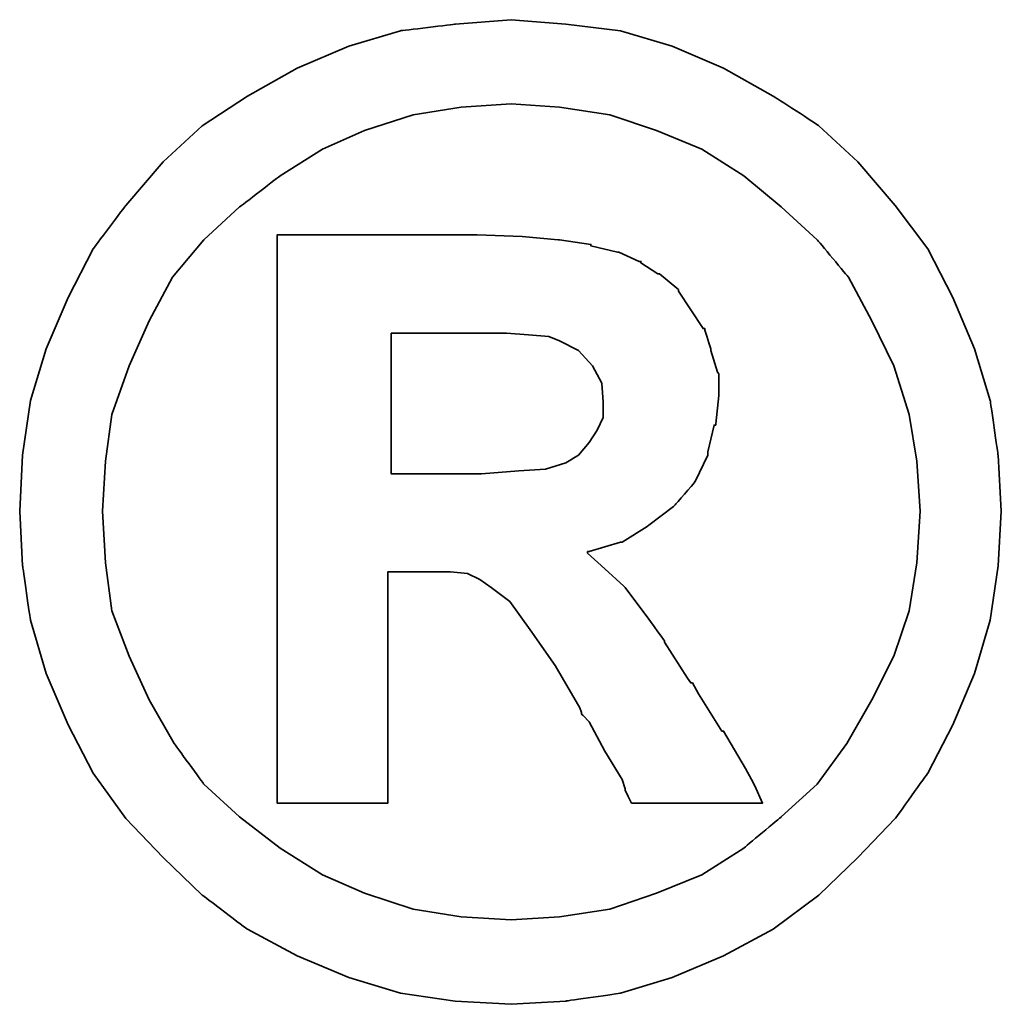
# Model space of a CAD drawing. Extents: x 106 to 578, y 156 to 408.
# Tile 55 of 57: x 498.27 to 500.24, y 297.28 to 299.25. Entities that reach past the tile are written whole.
import ezdxf

# ---------------------------------------------------------------- set-up
doc = ezdxf.new("R2010")
doc.units = 0
doc.header["$LTSCALE"] = 7
doc.header["$MEASUREMENT"] = 0
doc.layers.add('DIM', color=4, linetype='CONTINUOUS')
doc.layers.add('layer 1', color=7, linetype='CONTINUOUS')

# ---------------------------------------------------------------- blocks, each defined once
blk = doc.blocks.new('TBI MOTION logo(完整正式版)')
at = {"layer": 'layer 1', "color": 22, "lineweight": 35}
for points, knots in [([(81.20634, 4.98624), (81.20634, 4.98624), (81.18649, 5.32862), (81.18649, 5.32862), (81.18649, 5.32862), (81.18649, 5.32862), (81.13886, 5.66206), (81.13886, 5.66206), (81.13886, 5.66206), (81.13886, 5.66206), (81.04359, 5.97764), (81.04359, 5.97764), (81.04359, 5.97764), (81.04359, 5.97764), (80.91061, 6.29124), (80.91061, 6.29124), (80.91061, 6.29124), (80.91061, 6.29124), (80.75778, 6.58697), (80.75778, 6.58697), (80.75778, 6.58697), (80.75778, 6.58697), (80.5593, 6.85294), (80.5593, 6.85294), (80.5593, 6.85294), (80.5593, 6.85294), (80.33105, 7.1189), (80.33105, 7.1189), (80.33105, 7.1189), (80.33105, 7.1189), (80.09287, 7.33921), (80.09287, 7.33921), (80.09287, 7.33921), (80.09287, 7.33921), (79.815, 7.51982), (79.815, 7.51982), (79.815, 7.51982), (79.815, 7.51982), (79.51133, 7.69051), (79.51133, 7.69051), (79.51133, 7.69051), (79.51133, 7.69051), (79.19773, 7.8235), (79.19773, 7.8235), (79.19773, 7.8235), (79.19773, 7.8235), (78.88215, 7.91877), (78.88215, 7.91877), (78.88215, 7.91877), (78.88215, 7.91877), (78.54871, 7.95846), (78.54871, 7.95846), (78.54871, 7.95846), (78.54871, 7.95846), (78.21526, 7.98625), (78.21526, 7.98625), (78.21526, 7.98625), (78.21526, 7.98625), (77.87388, 7.95846), (77.87388, 7.95846), (77.87388, 7.95846), (77.87388, 7.95846), (77.54044, 7.91877), (77.54044, 7.91877), (77.54044, 7.91877), (77.54044, 7.91877), (77.22485, 7.8235), (77.22485, 7.8235), (77.22485, 7.8235), (77.22485, 7.8235), (76.91027, 7.69051), (76.91027, 7.69051), (76.91027, 7.69051), (76.91027, 7.69051), (76.6056, 7.51982), (76.6056, 7.51982), (76.6056, 7.51982), (76.6056, 7.51982), (76.32972, 7.33921), (76.32972, 7.33921), (76.32972, 7.33921), (76.32972, 7.33921), (76.09154, 7.1189), (76.09154, 7.1189), (76.09154, 7.1189), (76.09154, 7.1189), (75.86329, 6.85294), (75.86329, 6.85294), (75.86329, 6.85294), (75.86329, 6.85294), (75.66382, 6.58697), (75.66382, 6.58697), (75.66382, 6.58697), (75.66382, 6.58697), (75.51099, 6.29124), (75.51099, 6.29124), (75.51099, 6.29124), (75.51099, 6.29124), (75.37702, 5.97764), (75.37702, 5.97764), (75.37702, 5.97764), (75.37702, 5.97764), (75.28175, 5.66206), (75.28175, 5.66206), (75.28175, 5.66206), (75.28175, 5.66206), (75.23411, 5.32862), (75.23411, 5.32862), (75.23411, 5.32862), (75.23411, 5.32862), (75.21625, 4.98624), (75.21625, 4.98624), (75.21625, 4.98624), (75.21625, 4.98624), (75.23411, 4.6528), (75.23411, 4.6528), (75.23411, 4.6528), (75.23411, 4.6528), (75.28175, 4.32035), (75.28175, 4.32035), (75.28175, 4.32035), (75.28175, 4.32035), (75.37702, 3.99583), (75.37702, 3.99583), (75.37702, 3.99583), (75.37702, 3.99583), (75.51099, 3.68224), (75.51099, 3.68224), (75.51099, 3.68224), (75.51099, 3.68224), (75.66382, 3.38749), (75.66382, 3.38749), (75.66382, 3.38749), (75.66382, 3.38749), (75.86329, 3.10963), (75.86329, 3.10963), (75.86329, 3.10963), (75.86329, 3.10963), (76.09154, 2.87145), (76.09154, 2.87145), (76.09154, 2.87145), (76.09154, 2.87145), (76.32972, 2.6432), (76.32972, 2.6432), (76.32972, 2.6432), (76.32972, 2.6432), (76.6056, 2.43381), (76.6056, 2.43381), (76.6056, 2.43381), (76.6056, 2.43381), (76.91027, 2.27205), (76.91027, 2.27205), (76.91027, 2.27205), (76.91027, 2.27205), (77.22485, 2.13906), (77.22485, 2.13906), (77.22485, 2.13906), (77.22485, 2.13906), (77.54044, 2.0438), (77.54044, 2.0438), (77.54044, 2.0438), (77.54044, 2.0438), (77.87388, 1.99616), (77.87388, 1.99616), (77.87388, 1.99616), (77.87388, 1.99616), (78.21526, 1.97631), (78.21526, 1.97631), (78.21526, 1.97631), (78.21526, 1.97631), (78.54871, 1.99616), (78.54871, 1.99616), (78.54871, 1.99616), (78.54871, 1.99616), (78.88215, 2.0438), (78.88215, 2.0438), (78.88215, 2.0438), (78.88215, 2.0438), (79.19773, 2.13906), (79.19773, 2.13906), (79.19773, 2.13906), (79.19773, 2.13906), (79.51133, 2.27205), (79.51133, 2.27205), (79.51133, 2.27205), (79.51133, 2.27205), (79.815, 2.43381), (79.815, 2.43381), (79.815, 2.43381), (79.815, 2.43381), (80.09287, 2.6432), (80.09287, 2.6432), (80.09287, 2.6432), (80.09287, 2.6432), (80.33105, 2.87145), (80.33105, 2.87145), (80.33105, 2.87145), (80.33105, 2.87145), (80.5593, 3.10963), (80.5593, 3.10963), (80.5593, 3.10963), (80.5593, 3.10963), (80.75778, 3.38749), (80.75778, 3.38749), (80.75778, 3.38749), (80.75778, 3.38749), (80.91061, 3.68224), (80.91061, 3.68224), (80.91061, 3.68224), (80.91061, 3.68224), (81.04359, 3.99583), (81.04359, 3.99583), (81.04359, 3.99583), (81.04359, 3.99583), (81.13886, 4.32035), (81.13886, 4.32035), (81.13886, 4.32035), (81.13886, 4.32035), (81.18649, 4.6528), (81.18649, 4.6528), (81.18649, 4.6528), (81.18649, 4.6528), (81.20634, 4.98624), (81.20634, 4.98624)], [0, 0, 0, 0, 0.0178571, 0.0178571, 0.0178571, 0.0178572, 0.0357143, 0.0357143, 0.0357143, 0.0357143, 0.0535714, 0.0535714, 0.0535714, 0.0535714, 0.0714286, 0.0714286, 0.0714286, 0.0714286, 0.0892857, 0.0892857, 0.0892857, 0.0892857, 0.1071429, 0.1071429, 0.1071429, 0.1071429, 0.125, 0.125, 0.125, 0.125, 0.1428571, 0.1428571, 0.1428571, 0.1428572, 0.1607143, 0.1607143, 0.1607143, 0.1607143, 0.1785714, 0.1785714, 0.1785714, 0.1785714, 0.1964286, 0.1964286, 0.1964286, 0.1964286, 0.2142857, 0.2142857, 0.2142857, 0.2142857, 0.2321429, 0.2321429, 0.2321429, 0.2321429, 0.25, 0.25, 0.25, 0.25, 0.2678571, 0.2678571, 0.2678571, 0.2678572, 0.2857143, 0.2857143, 0.2857143, 0.2857143, 0.3035714, 0.3035714, 0.3035714, 0.3035714, 0.3214286, 0.3214286, 0.3214286, 0.3214286, 0.3392857, 0.3392857, 0.3392857, 0.3392857, 0.3571429, 0.3571429, 0.3571429, 0.3571429, 0.375, 0.375, 0.375, 0.375, 0.3928571, 0.3928571, 0.3928571, 0.3928572, 0.4107143, 0.4107143, 0.4107143, 0.4107143, 0.4285714, 0.4285714, 0.4285714, 0.4285714, 0.4464286, 0.4464286, 0.4464286, 0.4464286, 0.4642857, 0.4642857, 0.4642857, 0.4642857, 0.4821429, 0.4821429, 0.4821429, 0.4821429, 0.5, 0.5, 0.5, 0.5, 0.5178571, 0.5178571, 0.5178571, 0.5178572, 0.5357143, 0.5357143, 0.5357143, 0.5357143, 0.5535714, 0.5535714, 0.5535714, 0.5535714, 0.5714286, 0.5714286, 0.5714286, 0.5714286, 0.5892857, 0.5892857, 0.5892857, 0.5892857, 0.6071429, 0.6071429, 0.6071429, 0.6071429, 0.625, 0.625, 0.625, 0.625, 0.6428571, 0.6428571, 0.6428571, 0.6428572, 0.6607143, 0.6607143, 0.6607143, 0.6607143, 0.6785714, 0.6785714, 0.6785714, 0.6785714, 0.6964286, 0.6964286, 0.6964286, 0.6964286, 0.7142857, 0.7142857, 0.7142857, 0.7142857, 0.7321429, 0.7321429, 0.7321429, 0.7321429, 0.75, 0.75, 0.75, 0.75, 0.7678571, 0.7678571, 0.7678571, 0.7678572, 0.7857143, 0.7857143, 0.7857143, 0.7857143, 0.8035714, 0.8035714, 0.8035714, 0.8035714, 0.8214286, 0.8214286, 0.8214286, 0.8214286, 0.8392857, 0.8392857, 0.8392857, 0.8392857, 0.8571429, 0.8571429, 0.8571429, 0.8571429, 0.875, 0.875, 0.875, 0.875, 0.8928571, 0.8928571, 0.8928571, 0.8928572, 0.9107143, 0.9107143, 0.9107143, 0.9107143, 0.9285714, 0.9285714, 0.9285714, 0.9285714, 0.9464286, 0.9464286, 0.9464286, 0.9464286, 0.9642857, 0.9642857, 0.9642857, 0.9642857, 0.9821429, 0.9821429, 0.9821429, 0.9821429, 1, 1, 1, 1]), ([(80.71014, 4.98624), (80.71014, 4.98624), (80.69129, 5.29091), (80.69129, 5.29091), (80.69129, 5.29091), (80.69129, 5.29091), (80.64464, 5.57672), (80.64464, 5.57672), (80.64464, 5.57672), (80.64464, 5.57672), (80.54937, 5.87245), (80.54937, 5.87245), (80.54937, 5.87245), (80.54937, 5.87245), (80.41639, 6.14833), (80.41639, 6.14833), (80.41639, 6.14833), (80.41639, 6.14833), (80.27349, 6.41429), (80.27349, 6.41429), (80.27349, 6.41429), (80.27349, 6.41429), (80.08295, 6.64255), (80.08295, 6.64255), (80.08295, 6.64255), (80.08295, 6.64255), (79.86264, 6.84301), (79.86264, 6.84301), (79.86264, 6.84301), (79.86264, 6.84301), (79.63439, 7.03355), (79.63439, 7.03355), (79.63439, 7.03355), (79.63439, 7.03355), (79.37835, 7.1963), (79.37835, 7.1963), (79.37835, 7.1963), (79.37835, 7.1963), (79.10246, 7.30944), (79.10246, 7.30944), (79.10246, 7.30944), (79.10246, 7.30944), (78.81665, 7.40471), (78.81665, 7.40471), (78.81665, 7.40471), (78.81665, 7.40471), (78.511, 7.45234), (78.511, 7.45234), (78.511, 7.45234), (78.511, 7.45234), (78.21526, 7.47219), (78.21526, 7.47219), (78.21526, 7.47219), (78.21526, 7.47219), (77.9106, 7.45234), (77.9106, 7.45234), (77.9106, 7.45234), (77.9106, 7.45234), (77.61685, 7.40471), (77.61685, 7.40471), (77.61685, 7.40471), (77.61685, 7.40471), (77.32012, 7.30944), (77.32012, 7.30944), (77.32012, 7.30944), (77.32012, 7.30944), (77.06309, 7.1963), (77.06309, 7.1963), (77.06309, 7.1963), (77.06309, 7.1963), (76.80606, 7.03355), (76.80606, 7.03355), (76.80606, 7.03355), (76.80606, 7.03355), (76.55797, 6.84301), (76.55797, 6.84301), (76.55797, 6.84301), (76.55797, 6.84301), (76.34063, 6.64255), (76.34063, 6.64255), (76.34063, 6.64255), (76.34063, 6.64255), (76.1491, 6.41429), (76.1491, 6.41429), (76.1491, 6.41429), (76.1491, 6.41429), (76.0062, 6.14833), (76.0062, 6.14833), (76.0062, 6.14833), (76.0062, 6.14833), (75.88314, 5.87245), (75.88314, 5.87245), (75.88314, 5.87245), (75.88314, 5.87245), (75.77794, 5.57672), (75.77794, 5.57672), (75.77794, 5.57672), (75.77794, 5.57672), (75.73924, 5.29091), (75.73924, 5.29091), (75.73924, 5.29091), (75.73924, 5.29091), (75.72039, 4.98624), (75.72039, 4.98624), (75.72039, 4.98624), (75.72039, 4.98624), (75.73924, 4.67165), (75.73924, 4.67165), (75.73924, 4.67165), (75.73924, 4.67165), (75.77794, 4.37791), (75.77794, 4.37791), (75.77794, 4.37791), (75.77794, 4.37791), (75.88314, 4.10102), (75.88314, 4.10102), (75.88314, 4.10102), (75.88314, 4.10102), (76.0062, 3.83407), (76.0062, 3.83407), (76.0062, 3.83407), (76.0062, 3.83407), (76.15902, 3.56811), (76.15902, 3.56811), (76.15902, 3.56811), (76.15902, 3.56811), (76.34063, 3.32001), (76.34063, 3.32001), (76.34063, 3.32001), (76.34063, 3.32001), (76.55797, 3.11955), (76.55797, 3.11955), (76.55797, 3.11955), (76.55797, 3.11955), (76.80606, 2.92901), (76.80606, 2.92901), (76.80606, 2.92901), (76.80606, 2.92901), (77.06309, 2.76725), (77.06309, 2.76725), (77.06309, 2.76725), (77.06309, 2.76725), (77.32012, 2.65412), (77.32012, 2.65412), (77.32012, 2.65412), (77.32012, 2.65412), (77.61685, 2.55786), (77.61685, 2.55786), (77.61685, 2.55786), (77.61685, 2.55786), (77.9106, 2.51022), (77.9106, 2.51022), (77.9106, 2.51022), (77.9106, 2.51022), (78.21526, 2.49137), (78.21526, 2.49137), (78.21526, 2.49137), (78.21526, 2.49137), (78.511, 2.51022), (78.511, 2.51022), (78.511, 2.51022), (78.511, 2.51022), (78.81665, 2.55786), (78.81665, 2.55786), (78.81665, 2.55786), (78.81665, 2.55786), (79.10246, 2.65412), (79.10246, 2.65412), (79.10246, 2.65412), (79.10246, 2.65412), (79.37835, 2.76725), (79.37835, 2.76725), (79.37835, 2.76725), (79.37835, 2.76725), (79.63439, 2.92901), (79.63439, 2.92901), (79.63439, 2.92901), (79.63439, 2.92901), (79.86264, 3.11955), (79.86264, 3.11955), (79.86264, 3.11955), (79.86264, 3.11955), (80.08295, 3.32001), (80.08295, 3.32001), (80.08295, 3.32001), (80.08295, 3.32001), (80.26356, 3.56811), (80.26356, 3.56811), (80.26356, 3.56811), (80.26356, 3.56811), (80.41639, 3.83407), (80.41639, 3.83407), (80.41639, 3.83407), (80.41639, 3.83407), (80.54937, 4.10102), (80.54937, 4.10102), (80.54937, 4.10102), (80.54937, 4.10102), (80.64464, 4.37791), (80.64464, 4.37791), (80.64464, 4.37791), (80.64464, 4.37791), (80.69129, 4.67165), (80.69129, 4.67165), (80.69129, 4.67165), (80.69129, 4.67165), (80.71014, 4.98624), (80.71014, 4.98624)], [0, 0, 0, 0, 0.0192308, 0.0192308, 0.0192308, 0.0192308, 0.0384615, 0.0384615, 0.0384615, 0.0384615, 0.0576923, 0.0576923, 0.0576923, 0.0576923, 0.0769231, 0.0769231, 0.0769231, 0.0769231, 0.0961538, 0.0961538, 0.0961538, 0.0961539, 0.1153846, 0.1153846, 0.1153846, 0.1153846, 0.1346154, 0.1346154, 0.1346154, 0.1346154, 0.1538462, 0.1538462, 0.1538462, 0.1538462, 0.1730769, 0.1730769, 0.1730769, 0.1730769, 0.1923077, 0.1923077, 0.1923077, 0.1923077, 0.2115385, 0.2115385, 0.2115385, 0.2115385, 0.2307692, 0.2307692, 0.2307692, 0.2307692, 0.25, 0.25, 0.25, 0.25, 0.2692308, 0.2692308, 0.2692308, 0.2692308, 0.2884615, 0.2884615, 0.2884615, 0.2884615, 0.3076923, 0.3076923, 0.3076923, 0.3076923, 0.3269231, 0.3269231, 0.3269231, 0.3269231, 0.3461538, 0.3461538, 0.3461538, 0.3461539, 0.3653846, 0.3653846, 0.3653846, 0.3653846, 0.3846154, 0.3846154, 0.3846154, 0.3846154, 0.4038462, 0.4038462, 0.4038462, 0.4038462, 0.4230769, 0.4230769, 0.4230769, 0.4230769, 0.4423077, 0.4423077, 0.4423077, 0.4423077, 0.4615385, 0.4615385, 0.4615385, 0.4615385, 0.4807692, 0.4807692, 0.4807692, 0.4807692, 0.5, 0.5, 0.5, 0.5, 0.5192308, 0.5192308, 0.5192308, 0.5192308, 0.5384615, 0.5384615, 0.5384615, 0.5384615, 0.5576923, 0.5576923, 0.5576923, 0.5576923, 0.5769231, 0.5769231, 0.5769231, 0.5769231, 0.5961538, 0.5961538, 0.5961538, 0.5961539, 0.6153846, 0.6153846, 0.6153846, 0.6153846, 0.6346154, 0.6346154, 0.6346154, 0.6346154, 0.6538462, 0.6538462, 0.6538462, 0.6538462, 0.6730769, 0.6730769, 0.6730769, 0.6730769, 0.6923077, 0.6923077, 0.6923077, 0.6923077, 0.7115385, 0.7115385, 0.7115385, 0.7115385, 0.7307692, 0.7307692, 0.7307692, 0.7307692, 0.75, 0.75, 0.75, 0.75, 0.7692308, 0.7692308, 0.7692308, 0.7692308, 0.7884615, 0.7884615, 0.7884615, 0.7884615, 0.8076923, 0.8076923, 0.8076923, 0.8076923, 0.8269231, 0.8269231, 0.8269231, 0.8269231, 0.8461538, 0.8461538, 0.8461538, 0.8461539, 0.8653846, 0.8653846, 0.8653846, 0.8653846, 0.8846154, 0.8846154, 0.8846154, 0.8846154, 0.9038462, 0.9038462, 0.9038462, 0.9038462, 0.9230769, 0.9230769, 0.9230769, 0.9230769, 0.9423077, 0.9423077, 0.9423077, 0.9423077, 0.9615385, 0.9615385, 0.9615385, 0.9615385, 0.9807692, 0.9807692, 0.9807692, 0.9807692, 1, 1, 1, 1]), ([(76.78721, 3.2823), (76.78721, 3.2823), (76.78721, 3.32001), (76.78721, 3.32001), (76.78721, 3.32001), (76.78721, 3.32001), (76.78721, 3.42422), (76.78721, 3.42422), (76.78721, 3.42422), (76.78721, 3.42422), (76.78721, 3.59689), (76.78721, 3.59689), (76.78721, 3.59689), (76.78721, 3.59689), (76.78721, 3.80529), (76.78721, 3.80529), (76.78721, 3.80529), (76.78721, 3.80529), (76.78721, 4.0524), (76.78721, 4.0524), (76.78721, 4.0524), (76.78721, 4.0524), (76.78721, 4.32035), (76.78721, 4.32035), (76.78721, 4.32035), (76.78721, 4.32035), (76.78721, 4.92868), (76.78721, 4.92868), (76.78721, 4.92868), (76.78721, 4.92868), (76.78721, 5.53801), (76.78721, 5.53801), (76.78721, 5.53801), (76.78721, 5.53801), (76.78721, 5.82482), (76.78721, 5.82482), (76.78721, 5.82482), (76.78721, 5.82482), (76.78721, 6.07291), (76.78721, 6.07291), (76.78721, 6.07291), (76.78721, 6.07291), (76.78721, 6.30017), (76.78721, 6.30017), (76.78721, 6.30017), (76.78721, 6.30017), (76.78721, 6.45399), (76.78721, 6.45399), (76.78721, 6.45399), (76.78721, 6.45399), (76.78721, 6.5572), (76.78721, 6.5572), (76.78721, 6.5572), (76.78721, 6.5572), (76.78721, 6.59689), (76.78721, 6.59689), (76.78721, 6.59689), (76.78721, 6.59689), (76.78721, 6.67232), (76.78721, 6.67232), (76.78721, 6.67232), (76.78721, 6.67232), (76.8537, 6.67232), (76.8537, 6.67232), (76.8537, 6.67232), (76.8537, 6.67232), (76.87355, 6.67232), (76.87355, 6.67232), (76.87355, 6.67232), (76.87355, 6.67232), (76.91027, 6.67232), (76.91027, 6.67232), (76.91027, 6.67232), (76.91027, 6.67232), (77.04424, 6.67232), (77.04424, 6.67232), (77.04424, 6.67232), (77.04424, 6.67232), (77.22485, 6.67232), (77.22485, 6.67232), (77.22485, 6.67232), (77.22485, 6.67232), (77.43524, 6.67232), (77.43524, 6.67232), (77.43524, 6.67232), (77.43524, 6.67232), (77.65357, 6.67232), (77.65357, 6.67232), (77.65357, 6.67232), (77.65357, 6.67232), (77.82625, 6.67232), (77.82625, 6.67232), (77.82625, 6.67232), (77.82625, 6.67232), (77.94037, 6.67232), (77.94037, 6.67232), (77.94037, 6.67232), (77.94037, 6.67232), (77.97709, 6.67232), (77.97709, 6.67232), (77.97709, 6.67232), (77.97709, 6.67232), (77.99694, 6.67232), (77.99694, 6.67232), (77.99694, 6.67232), (77.99694, 6.67232), (78.00686, 6.67232), (78.00686, 6.67232), (78.00686, 6.67232), (78.00686, 6.67232), (78.28275, 6.6624), (78.28275, 6.6624), (78.28275, 6.6624), (78.28275, 6.6624), (78.50107, 6.64255), (78.50107, 6.64255), (78.50107, 6.64255), (78.50107, 6.64255), (78.511, 6.64255), (78.511, 6.64255), (78.511, 6.64255), (78.511, 6.64255), (78.70154, 6.61476), (78.70154, 6.61476), (78.70154, 6.61476), (78.70154, 6.61476), (78.70154, 6.60483), (78.70154, 6.60483), (78.70154, 6.60483), (78.70154, 6.60483), (78.86429, 6.56713), (78.86429, 6.56713), (78.86429, 6.56713), (78.86429, 6.56713), (78.87223, 6.56713), (78.87223, 6.56713), (78.87223, 6.56713), (78.87223, 6.56713), (78.99727, 6.51056), (78.99727, 6.51056), (78.99727, 6.51056), (78.99727, 6.51056), (79.00719, 6.51056), (79.00719, 6.51056), (79.00719, 6.51056), (79.00719, 6.51056), (79.00719, 6.50162), (79.00719, 6.50162), (79.00719, 6.50162), (79.00719, 6.50162), (79.1104, 6.43415), (79.1104, 6.43415), (79.1104, 6.43415), (79.1104, 6.43415), (79.12132, 6.43415), (79.12132, 6.43415), (79.12132, 6.43415), (79.12132, 6.43415), (79.22552, 6.34781), (79.22552, 6.34781), (79.22552, 6.34781), (79.22552, 6.34781), (79.23544, 6.33888), (79.23544, 6.33888), (79.23544, 6.33888), (79.23544, 6.33888), (79.23544, 6.32895), (79.23544, 6.32895), (79.23544, 6.32895), (79.23544, 6.32895), (79.31087, 6.21483), (79.31087, 6.21483), (79.31087, 6.21483), (79.31087, 6.21483), (79.38629, 6.1007), (79.38629, 6.1007), (79.38629, 6.1007), (79.38629, 6.1007), (79.3972, 6.1007), (79.3972, 6.1007), (79.3972, 6.1007), (79.3972, 6.1007), (79.3972, 6.09078), (79.3972, 6.09078), (79.3972, 6.09078), (79.3972, 6.09078), (79.43392, 5.97764), (79.43392, 5.97764), (79.43392, 5.97764), (79.43392, 5.97764), (79.43392, 5.96772), (79.43392, 5.96772), (79.43392, 5.96772), (79.43392, 5.96772), (79.47362, 5.83474), (79.47362, 5.83474), (79.47362, 5.83474), (79.47362, 5.83474), (79.48156, 5.82482), (79.48156, 5.82482), (79.48156, 5.82482), (79.48156, 5.82482), (79.48156, 5.69977), (79.48156, 5.69977), (79.48156, 5.69977), (79.48156, 5.69977), (79.48156, 5.69183), (79.48156, 5.69183), (79.48156, 5.69183), (79.48156, 5.69183), (79.4637, 5.51915), (79.4637, 5.51915), (79.4637, 5.51915), (79.4637, 5.51915), (79.4637, 5.51122), (79.4637, 5.51122), (79.4637, 5.51122), (79.4637, 5.51122), (79.45377, 5.51122), (79.45377, 5.51122), (79.45377, 5.51122), (79.45377, 5.51122), (79.41507, 5.34847), (79.41507, 5.34847), (79.41507, 5.34847), (79.41507, 5.34847), (79.41507, 5.33854), (79.41507, 5.33854), (79.41507, 5.33854), (79.41507, 5.33854), (79.41507, 5.32862), (79.41507, 5.32862), (79.41507, 5.32862), (79.41507, 5.32862), (79.33865, 5.16785), (79.33865, 5.16785), (79.33865, 5.16785), (79.33865, 5.16785), (79.33071, 5.15693), (79.33071, 5.15693), (79.33071, 5.15693), (79.33071, 5.15693), (79.2156, 5.02495), (79.2156, 5.02495), (79.2156, 5.02495), (79.2156, 5.02495), (79.20567, 5.01502), (79.20567, 5.01502), (79.20567, 5.01502), (79.20567, 5.01502), (79.05483, 4.89991), (79.05483, 4.89991), (79.05483, 4.89991), (79.05483, 4.89991), (79.04491, 4.89197), (79.04491, 4.89197), (79.04491, 4.89197), (79.04491, 4.89197), (78.89208, 4.7967), (78.89208, 4.7967), (78.89208, 4.7967), (78.89208, 4.7967), (78.88215, 4.7967), (78.88215, 4.7967), (78.88215, 4.7967), (78.88215, 4.7967), (78.69161, 4.73913), (78.69161, 4.73913), (78.69161, 4.73913), (78.69161, 4.73913), (78.68169, 4.73913), (78.68169, 4.73913), (78.68169, 4.73913), (78.68169, 4.73913), (78.68169, 4.72921), (78.68169, 4.72921), (78.68169, 4.72921), (78.68169, 4.72921), (78.78688, 4.63394), (78.78688, 4.63394), (78.78688, 4.63394), (78.78688, 4.63394), (78.902, 4.52875), (78.902, 4.52875), (78.902, 4.52875), (78.902, 4.52875), (78.91093, 4.52081), (78.91093, 4.52081), (78.91093, 4.52081), (78.91093, 4.52081), (79.02506, 4.36798), (79.02506, 4.36798), (79.02506, 4.36798), (79.02506, 4.36798), (79.1501, 4.1953), (79.1501, 4.1953), (79.1501, 4.1953), (79.1501, 4.1953), (79.1501, 4.18736), (79.1501, 4.18736), (79.1501, 4.18736), (79.1501, 4.18736), (79.29201, 3.96705), (79.29201, 3.96705), (79.29201, 3.96705), (79.29201, 3.96705), (79.31087, 3.93828), (79.31087, 3.93828), (79.31087, 3.93828), (79.31087, 3.93828), (79.32079, 3.93828), (79.32079, 3.93828), (79.32079, 3.93828), (79.32079, 3.93828), (79.3585, 3.87178), (79.3585, 3.87178), (79.3585, 3.87178), (79.3585, 3.87178), (79.50141, 3.64353), (79.50141, 3.64353), (79.50141, 3.64353), (79.50141, 3.64353), (79.51133, 3.64353), (79.51133, 3.64353), (79.51133, 3.64353), (79.51133, 3.64353), (79.64431, 3.41528), (79.64431, 3.41528), (79.64431, 3.41528), (79.64431, 3.41528), (79.68202, 3.3478), (79.68202, 3.3478), (79.68202, 3.3478), (79.68202, 3.3478), (79.70187, 3.31009), (79.70187, 3.31009), (79.70187, 3.31009), (79.70187, 3.31009), (79.7495, 3.2049), (79.7495, 3.2049), (79.7495, 3.2049), (79.7495, 3.2049), (79.64431, 3.2049), (79.64431, 3.2049), (79.64431, 3.2049), (79.64431, 3.2049), (79.62546, 3.2049), (79.62546, 3.2049), (79.62546, 3.2049), (79.62546, 3.2049), (79.53912, 3.2049), (79.53912, 3.2049), (79.53912, 3.2049), (79.53912, 3.2049), (79.31087, 3.2049), (79.31087, 3.2049), (79.31087, 3.2049), (79.31087, 3.2049), (79.08262, 3.2049), (79.08262, 3.2049), (79.08262, 3.2049), (79.08262, 3.2049), (79.00719, 3.2049), (79.00719, 3.2049), (79.00719, 3.2049), (79.00719, 3.2049), (78.98735, 3.2049), (78.98735, 3.2049), (78.98735, 3.2049), (78.98735, 3.2049), (78.94964, 3.2049), (78.94964, 3.2049), (78.94964, 3.2049), (78.94964, 3.2049), (78.92979, 3.24459), (78.92979, 3.24459), (78.92979, 3.24459), (78.92979, 3.24459), (78.91093, 3.2823), (78.91093, 3.2823), (78.91093, 3.2823), (78.91093, 3.2823), (78.91093, 3.29223), (78.91093, 3.29223), (78.91093, 3.29223), (78.91093, 3.29223), (78.89208, 3.3478), (78.89208, 3.3478), (78.89208, 3.3478), (78.89208, 3.3478), (78.78688, 3.52048), (78.78688, 3.52048), (78.78688, 3.52048), (78.78688, 3.52048), (78.69161, 3.7001), (78.69161, 3.7001), (78.69161, 3.7001), (78.69161, 3.7001), (78.6539, 3.7388), (78.6539, 3.7388), (78.6539, 3.7388), (78.6539, 3.7388), (78.64398, 3.74873), (78.64398, 3.74873), (78.64398, 3.74873), (78.64398, 3.74873), (78.64398, 3.75766), (78.64398, 3.75766), (78.64398, 3.75766), (78.64398, 3.75766), (78.63405, 3.78644), (78.63405, 3.78644), (78.63405, 3.78644), (78.63405, 3.78644), (78.48321, 4.04347), (78.48321, 4.04347), (78.48321, 4.04347), (78.48321, 4.04347), (78.33038, 4.2618), (78.33038, 4.2618), (78.33038, 4.2618), (78.33038, 4.2618), (78.20732, 4.43447), (78.20732, 4.43447), (78.20732, 4.43447), (78.20732, 4.43447), (78.09221, 4.52081), (78.09221, 4.52081), (78.09221, 4.52081), (78.09221, 4.52081), (78.02472, 4.56845), (78.02472, 4.56845), (78.02472, 4.56845), (78.02472, 4.56845), (77.9493, 4.60616), (77.9493, 4.60616), (77.9493, 4.60616), (77.9493, 4.60616), (77.8451, 4.61608), (77.8451, 4.61608), (77.8451, 4.61608), (77.8451, 4.61608), (77.71113, 4.61608), (77.71113, 4.61608), (77.71113, 4.61608), (77.71113, 4.61608), (77.69128, 4.61608), (77.69128, 4.61608), (77.69128, 4.61608), (77.69128, 4.61608), (77.67342, 4.61608), (77.67342, 4.61608), (77.67342, 4.61608), (77.67342, 4.61608), (77.5583, 4.61608), (77.5583, 4.61608), (77.5583, 4.61608), (77.5583, 4.61608), (77.46303, 4.61608), (77.46303, 4.61608), (77.46303, 4.61608), (77.46303, 4.61608), (77.46303, 4.54761), (77.46303, 4.54761), (77.46303, 4.54761), (77.46303, 4.54761), (77.46303, 4.47318), (77.46303, 4.47318), (77.46303, 4.47318), (77.46303, 4.47318), (77.46303, 4.24294), (77.46303, 4.24294), (77.46303, 4.24294), (77.46303, 4.24294), (77.46303, 3.99583), (77.46303, 3.99583), (77.46303, 3.99583), (77.46303, 3.99583), (77.46303, 3.72888), (77.46303, 3.72888), (77.46303, 3.72888), (77.46303, 3.72888), (77.46303, 3.51055), (77.46303, 3.51055), (77.46303, 3.51055), (77.46303, 3.51055), (77.46303, 3.42422), (77.46303, 3.42422), (77.46303, 3.42422), (77.46303, 3.42422), (77.46303, 3.35773), (77.46303, 3.35773), (77.46303, 3.35773), (77.46303, 3.35773), (77.46303, 3.30017), (77.46303, 3.30017), (77.46303, 3.30017), (77.46303, 3.30017), (77.46303, 3.2823), (77.46303, 3.2823), (77.46303, 3.2823), (77.46303, 3.2823), (77.46303, 3.2049), (77.46303, 3.2049), (77.46303, 3.2049), (77.46303, 3.2049), (77.39753, 3.2049), (77.39753, 3.2049), (77.39753, 3.2049), (77.39753, 3.2049), (77.37768, 3.2049), (77.37768, 3.2049), (77.37768, 3.2049), (77.37768, 3.2049), (77.32012, 3.2049), (77.32012, 3.2049), (77.32012, 3.2049), (77.32012, 3.2049), (77.12165, 3.2049), (77.12165, 3.2049), (77.12165, 3.2049), (77.12165, 3.2049), (76.94897, 3.2049), (76.94897, 3.2049), (76.94897, 3.2049), (76.94897, 3.2049), (76.8924, 3.2049), (76.8924, 3.2049), (76.8924, 3.2049), (76.8924, 3.2049), (76.8537, 3.2049), (76.8537, 3.2049), (76.8537, 3.2049), (76.8537, 3.2049), (76.78721, 3.2049), (76.78721, 3.2049), (76.78721, 3.2049), (76.78721, 3.2049), (76.78721, 3.2823), (76.78721, 3.2823)], [0, 0, 0, 0, 0.0074074, 0.0074074, 0.0074074, 0.0074074, 0.0148148, 0.0148148, 0.0148148, 0.0148148, 0.0222222, 0.0222222, 0.0222222, 0.0222222, 0.0296296, 0.0296296, 0.0296296, 0.0296296, 0.037037, 0.037037, 0.037037, 0.037037, 0.0444444, 0.0444444, 0.0444444, 0.0444445, 0.0518519, 0.0518519, 0.0518519, 0.0518519, 0.0592593, 0.0592593, 0.0592593, 0.0592593, 0.0666667, 0.0666667, 0.0666667, 0.0666667, 0.0740741, 0.0740741, 0.0740741, 0.0740741, 0.0814815, 0.0814815, 0.0814815, 0.0814815, 0.0888889, 0.0888889, 0.0888889, 0.0888889, 0.0962963, 0.0962963, 0.0962963, 0.0962963, 0.1037037, 0.1037037, 0.1037037, 0.1037037, 0.1111111, 0.1111111, 0.1111111, 0.1111111, 0.1185185, 0.1185185, 0.1185185, 0.1185185, 0.1259259, 0.1259259, 0.1259259, 0.1259259, 0.1333333, 0.1333333, 0.1333333, 0.1333333, 0.1407407, 0.1407407, 0.1407407, 0.1407408, 0.1481481, 0.1481481, 0.1481481, 0.1481482, 0.1555556, 0.1555556, 0.1555556, 0.1555556, 0.162963, 0.162963, 0.162963, 0.162963, 0.1703704, 0.1703704, 0.1703704, 0.1703704, 0.1777778, 0.1777778, 0.1777778, 0.1777778, 0.1851852, 0.1851852, 0.1851852, 0.1851852, 0.1925926, 0.1925926, 0.1925926, 0.1925926, 0.2, 0.2, 0.2, 0.2, 0.2074074, 0.2074074, 0.2074074, 0.2074074, 0.2148148, 0.2148148, 0.2148148, 0.2148148, 0.2222222, 0.2222222, 0.2222222, 0.2222222, 0.2296296, 0.2296296, 0.2296296, 0.2296296, 0.237037, 0.237037, 0.237037, 0.237037, 0.2444444, 0.2444444, 0.2444444, 0.2444445, 0.2518519, 0.2518519, 0.2518519, 0.2518519, 0.2592593, 0.2592593, 0.2592593, 0.2592593, 0.2666667, 0.2666667, 0.2666667, 0.2666667, 0.2740741, 0.2740741, 0.2740741, 0.2740741, 0.2814815, 0.2814815, 0.2814815, 0.2814815, 0.2888889, 0.2888889, 0.2888889, 0.2888889, 0.2962963, 0.2962963, 0.2962963, 0.2962963, 0.3037037, 0.3037037, 0.3037037, 0.3037037, 0.3111111, 0.3111111, 0.3111111, 0.3111111, 0.3185185, 0.3185185, 0.3185185, 0.3185185, 0.3259259, 0.3259259, 0.3259259, 0.3259259, 0.3333333, 0.3333333, 0.3333333, 0.3333333, 0.3407407, 0.3407407, 0.3407407, 0.3407408, 0.3481481, 0.3481481, 0.3481481, 0.3481482, 0.3555556, 0.3555556, 0.3555556, 0.3555556, 0.362963, 0.362963, 0.362963, 0.362963, 0.3703704, 0.3703704, 0.3703704, 0.3703704, 0.3777778, 0.3777778, 0.3777778, 0.3777778, 0.3851852, 0.3851852, 0.3851852, 0.3851852, 0.3925926, 0.3925926, 0.3925926, 0.3925926, 0.4, 0.4, 0.4, 0.4, 0.4074074, 0.4074074, 0.4074074, 0.4074074, 0.4148148, 0.4148148, 0.4148148, 0.4148148, 0.4222222, 0.4222222, 0.4222222, 0.4222222, 0.4296296, 0.4296296, 0.4296296, 0.4296296, 0.437037, 0.437037, 0.437037, 0.437037, 0.4444444, 0.4444444, 0.4444444, 0.4444445, 0.4518519, 0.4518519, 0.4518519, 0.4518519, 0.4592593, 0.4592593, 0.4592593, 0.4592593, 0.4666667, 0.4666667, 0.4666667, 0.4666667, 0.4740741, 0.4740741, 0.4740741, 0.4740741, 0.4814815, 0.4814815, 0.4814815, 0.4814815, 0.4888889, 0.4888889, 0.4888889, 0.4888889, 0.4962963, 0.4962963, 0.4962963, 0.4962963, 0.5037037, 0.5037037, 0.5037037, 0.5037037, 0.5111111, 0.5111111, 0.5111111, 0.5111111, 0.5185185, 0.5185185, 0.5185185, 0.5185185, 0.5259259, 0.5259259, 0.5259259, 0.5259259, 0.5333333, 0.5333333, 0.5333333, 0.5333333, 0.5407407, 0.5407407, 0.5407407, 0.5407408, 0.5481481, 0.5481481, 0.5481481, 0.5481482, 0.5555556, 0.5555556, 0.5555556, 0.5555556, 0.562963, 0.562963, 0.562963, 0.562963, 0.5703704, 0.5703704, 0.5703704, 0.5703704, 0.5777778, 0.5777778, 0.5777778, 0.5777778, 0.5851852, 0.5851852, 0.5851852, 0.5851852, 0.5925926, 0.5925926, 0.5925926, 0.5925926, 0.6, 0.6, 0.6, 0.6, 0.6074074, 0.6074074, 0.6074074, 0.6074074, 0.6148148, 0.6148148, 0.6148148, 0.6148148, 0.6222222, 0.6222222, 0.6222222, 0.6222222, 0.6296296, 0.6296296, 0.6296296, 0.6296296, 0.637037, 0.637037, 0.637037, 0.637037, 0.6444444, 0.6444444, 0.6444444, 0.6444445, 0.6518519, 0.6518519, 0.6518519, 0.6518519, 0.6592593, 0.6592593, 0.6592593, 0.6592593, 0.6666667, 0.6666667, 0.6666667, 0.6666667, 0.6740741, 0.6740741, 0.6740741, 0.6740741, 0.6814815, 0.6814815, 0.6814815, 0.6814815, 0.6888889, 0.6888889, 0.6888889, 0.6888889, 0.6962963, 0.6962963, 0.6962963, 0.6962963, 0.7037037, 0.7037037, 0.7037037, 0.7037037, 0.7111111, 0.7111111, 0.7111111, 0.7111111, 0.7185185, 0.7185185, 0.7185185, 0.7185185, 0.7259259, 0.7259259, 0.7259259, 0.7259259, 0.7333333, 0.7333333, 0.7333333, 0.7333333, 0.7407407, 0.7407407, 0.7407407, 0.7407408, 0.7481481, 0.7481481, 0.7481481, 0.7481482, 0.7555556, 0.7555556, 0.7555556, 0.7555556, 0.762963, 0.762963, 0.762963, 0.762963, 0.7703704, 0.7703704, 0.7703704, 0.7703704, 0.7777778, 0.7777778, 0.7777778, 0.7777778, 0.7851852, 0.7851852, 0.7851852, 0.7851852, 0.7925926, 0.7925926, 0.7925926, 0.7925926, 0.8, 0.8, 0.8, 0.8, 0.8074074, 0.8074074, 0.8074074, 0.8074074, 0.8148148, 0.8148148, 0.8148148, 0.8148148, 0.8222222, 0.8222222, 0.8222222, 0.8222222, 0.8296296, 0.8296296, 0.8296296, 0.8296296, 0.837037, 0.837037, 0.837037, 0.837037, 0.8444444, 0.8444444, 0.8444444, 0.8444445, 0.8518519, 0.8518519, 0.8518519, 0.8518519, 0.8592593, 0.8592593, 0.8592593, 0.8592593, 0.8666667, 0.8666667, 0.8666667, 0.8666667, 0.8740741, 0.8740741, 0.8740741, 0.8740741, 0.8814815, 0.8814815, 0.8814815, 0.8814815, 0.8888889, 0.8888889, 0.8888889, 0.8888889, 0.8962963, 0.8962963, 0.8962963, 0.8962963, 0.9037037, 0.9037037, 0.9037037, 0.9037037, 0.9111111, 0.9111111, 0.9111111, 0.9111111, 0.9185185, 0.9185185, 0.9185185, 0.9185185, 0.9259259, 0.9259259, 0.9259259, 0.9259259, 0.9333333, 0.9333333, 0.9333333, 0.9333333, 0.9407407, 0.9407407, 0.9407407, 0.9407408, 0.9481481, 0.9481481, 0.9481481, 0.9481482, 0.9555556, 0.9555556, 0.9555556, 0.9555556, 0.962963, 0.962963, 0.962963, 0.962963, 0.9703704, 0.9703704, 0.9703704, 0.9703704, 0.9777778, 0.9777778, 0.9777778, 0.9777778, 0.9851852, 0.9851852, 0.9851852, 0.9851852, 0.9925926, 0.9925926, 0.9925926, 0.9925926, 1, 1, 1, 1]), ([(77.48288, 6.07291), (77.48288, 6.07291), (77.48288, 5.99551), (77.48288, 5.99551), (77.48288, 5.99551), (77.48288, 5.99551), (77.48288, 5.82482), (77.48288, 5.82482), (77.48288, 5.82482), (77.48288, 5.82482), (77.48288, 5.63328), (77.48288, 5.63328), (77.48288, 5.63328), (77.48288, 5.63328), (77.48288, 5.46358), (77.48288, 5.46358), (77.48288, 5.46358), (77.48288, 5.46358), (77.48288, 5.29091), (77.48288, 5.29091), (77.48288, 5.29091), (77.48288, 5.29091), (77.48288, 5.21449), (77.48288, 5.21449), (77.48288, 5.21449), (77.48288, 5.21449), (77.50074, 5.21449), (77.50074, 5.21449), (77.50074, 5.21449), (77.50074, 5.21449), (77.71113, 5.21449), (77.71113, 5.21449), (77.71113, 5.21449), (77.71113, 5.21449), (77.94037, 5.21449), (77.94037, 5.21449), (77.94037, 5.21449), (77.94037, 5.21449), (78.01579, 5.21449), (78.01579, 5.21449), (78.01579, 5.21449), (78.01579, 5.21449), (78.03465, 5.21449), (78.03465, 5.21449), (78.03465, 5.21449), (78.03465, 5.21449), (78.2629, 5.23335), (78.2629, 5.23335), (78.2629, 5.23335), (78.2629, 5.23335), (78.42565, 5.24327), (78.42565, 5.24327), (78.42565, 5.24327), (78.42565, 5.24327), (78.54871, 5.28098), (78.54871, 5.28098), (78.54871, 5.28098), (78.54871, 5.28098), (78.62611, 5.32862), (78.62611, 5.32862), (78.62611, 5.32862), (78.62611, 5.32862), (78.69161, 5.40503), (78.69161, 5.40503), (78.69161, 5.40503), (78.69161, 5.40503), (78.73925, 5.48145), (78.73925, 5.48145), (78.73925, 5.48145), (78.73925, 5.48145), (78.77696, 5.55885), (78.77696, 5.55885), (78.77696, 5.55885), (78.77696, 5.55885), (78.77696, 5.65214), (78.77696, 5.65214), (78.77696, 5.65214), (78.77696, 5.65214), (78.76902, 5.76726), (78.76902, 5.76726), (78.76902, 5.76726), (78.76902, 5.76726), (78.71146, 5.87245), (78.71146, 5.87245), (78.71146, 5.87245), (78.71146, 5.87245), (78.62611, 5.96772), (78.62611, 5.96772), (78.62611, 5.96772), (78.62611, 5.96772), (78.511, 6.02528), (78.511, 6.02528), (78.511, 6.02528), (78.511, 6.02528), (78.44451, 6.05306), (78.44451, 6.05306), (78.44451, 6.05306), (78.44451, 6.05306), (78.32046, 6.06299), (78.32046, 6.06299), (78.32046, 6.06299), (78.32046, 6.06299), (78.18748, 6.07291), (78.18748, 6.07291), (78.18748, 6.07291), (78.18748, 6.07291), (77.99694, 6.07291), (77.99694, 6.07291), (77.99694, 6.07291), (77.99694, 6.07291), (77.97709, 6.07291), (77.97709, 6.07291), (77.97709, 6.07291), (77.97709, 6.07291), (77.90167, 6.07291), (77.90167, 6.07291), (77.90167, 6.07291), (77.90167, 6.07291), (77.69128, 6.07291), (77.69128, 6.07291), (77.69128, 6.07291), (77.69128, 6.07291), (77.50074, 6.07291), (77.50074, 6.07291), (77.50074, 6.07291), (77.50074, 6.07291), (77.48288, 6.07291), (77.48288, 6.07291)], [0, 0, 0, 0, 0.03125, 0.03125, 0.03125, 0.03125, 0.0625, 0.0625, 0.0625, 0.0625, 0.09375, 0.09375, 0.09375, 0.09375, 0.125, 0.125, 0.125, 0.125, 0.15625, 0.15625, 0.15625, 0.15625, 0.1875, 0.1875, 0.1875, 0.1875, 0.21875, 0.21875, 0.21875, 0.21875, 0.25, 0.25, 0.25, 0.25, 0.28125, 0.28125, 0.28125, 0.28125, 0.3125, 0.3125, 0.3125, 0.3125, 0.34375, 0.34375, 0.34375, 0.34375, 0.375, 0.375, 0.375, 0.375, 0.40625, 0.40625, 0.40625, 0.40625, 0.4375, 0.4375, 0.4375, 0.4375, 0.46875, 0.46875, 0.46875, 0.46875, 0.5, 0.5, 0.5, 0.5, 0.53125, 0.53125, 0.53125, 0.53125, 0.5625, 0.5625, 0.5625, 0.5625, 0.59375, 0.59375, 0.59375, 0.59375, 0.625, 0.625, 0.625, 0.625, 0.65625, 0.65625, 0.65625, 0.65625, 0.6875, 0.6875, 0.6875, 0.6875, 0.71875, 0.71875, 0.71875, 0.71875, 0.75, 0.75, 0.75, 0.75, 0.78125, 0.78125, 0.78125, 0.78125, 0.8125, 0.8125, 0.8125, 0.8125, 0.84375, 0.84375, 0.84375, 0.84375, 0.875, 0.875, 0.875, 0.875, 0.90625, 0.90625, 0.90625, 0.90625, 0.9375, 0.9375, 0.9375, 0.9375, 0.96875, 0.96875, 0.96875, 0.96875, 1, 1, 1, 1])]:
    blk.add_open_spline(points, degree=3, knots=knots, dxfattribs=at)

msp = doc.modelspace()

# ---------------------------------------------------------------- block references
at = {"layer": 'DIM', "color": 7, "xscale": 0.3280499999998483, "yscale": 0.3280499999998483, "zscale": 0.3280499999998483}
msp.add_blockref('TBI MOTION logo(完整正式版)', (473.5983, 296.629), dxfattribs=at)

doc.saveas('drawing.dxf')
